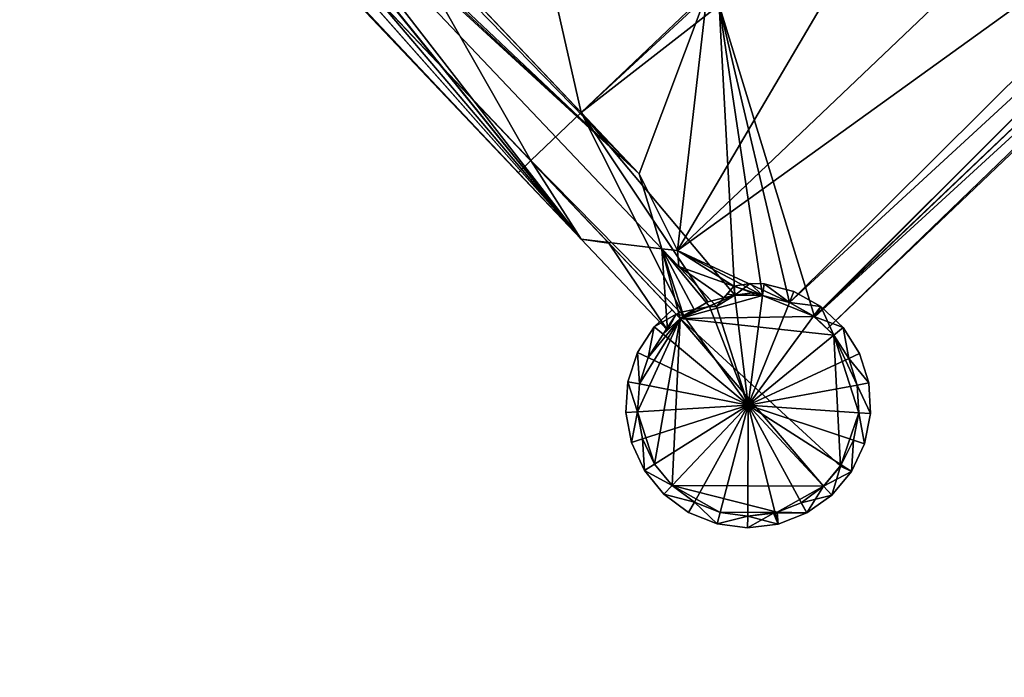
# Model space of a CAD drawing. Header units: inches. Extents: x 2523744 to 2528136, y 1148995 to 1152010.
# Tile 199 of 256: x 2527669 to 2527711, y 1150995 to 1151023. Entities that reach past the tile are written whole.
import ezdxf

# ---------------------------------------------------------------- set-up
doc = ezdxf.new("R2010")
doc.units = ezdxf.units.IN
doc.header["$MEASUREMENT"] = 0
doc.layers.add('Gebaeude Einzelhaus', color=10, linetype='Continuous')
doc.layers.add('Turm', color=10, linetype='Continuous')

msp = doc.modelspace()

# ---------------------------------------------------------------- meshes
at = {"layer": 'Gebaeude Einzelhaus'}
mesh = msp.add_polyface(dxfattribs=at)
corners = [(2527690.516, 1151033.299, 370.526), (2527698.744, 1151024.532, 370.526), (2527685.018, 1151028.142, 370.526), (2527690.516, 1151033.299, 381.494), (2527698.744, 1151024.532, 377.966), (2527690.516, 1151033.299, 377.966), (2527698.744, 1151024.532, 381.85), (2527690.061, 1151033.783, 381.853), (2527679.919, 1151034.709, 370.526), (2527690.003, 1151033.845, 370.526), (2527680.071, 1151034.088, 370.526), (2527680.064, 1151033.368, 370.526), (2527690.003, 1151033.845, 381.853), (2527690.003, 1151033.845, 381.899), (2527690.003, 1151033.845, 377.966), (2527680.06, 1151032.896, 370.526), (2527679.75, 1151031.745, 370.526), (2527679.123, 1151030.664, 370.526), (2527678.814, 1151030.346, 370.526), (2527680.064, 1151033.368, 385.48), (2527680.064, 1151033.368, 389.375), (2527693.329, 1151019.374, 387.479), (2527679.039, 1151030.108, 390.009), (2527678.814, 1151030.346, 390.009), (2527678.471, 1151037.104, 370.526), (2527678.471, 1151037.104, 389.935), (2527678.74, 1151037.356, 389.935), (2527690.55, 1151034.358, 381.494), (2527699.796, 1151024.498, 381.494), (2527680.066, 1151033.499, 385.437), (2527693.329, 1151019.374, 385.432), (2527680.071, 1151034.088, 385.667), (2527679.919, 1151034.709, 385.968), (2527678.336, 1151029.854, 389.579), (2527678.28, 1151029.819, 389.538), (2527679.662, 1151031.781, 390.812), (2527695.825, 1151016.74, 389.375), (2527679.791, 1151031.899, 390.63), (2527680.06, 1151032.896, 389.715), (2527677.842, 1151037.542, 389.435), (2527678.415, 1151037.165, 389.88)]
mesh.append_faces([[corners[k] for k in face] for face in [(12, 27, 7), (7, 27, 6), (6, 27, 28), (12, 7, 27), (27, 6, 28), (6, 27, 7), (19, 7, 29), (19, 30, 7), (7, 31, 29), (7, 32, 31), (22, 33, 23), (22, 34, 33), (35, 36, 37), (37, 36, 38), (38, 36, 20), (39, 26, 40), (40, 26, 25)]], dxfattribs={"color": 13})
mesh.append_faces([[corners[k] for k in face] for face in [(0, 1, 2), (3, 4, 5), (3, 6, 4), (3, 7, 6), (8, 9, 10), (10, 9, 11), (11, 9, 2), (2, 9, 0), (7, 12, 13), (7, 3, 12), (12, 3, 14), (14, 3, 5), (2, 15, 11), (2, 16, 15), (2, 17, 16), (2, 18, 17), (19, 20, 21), (18, 22, 23), (24, 25, 26)]], dxfattribs={"color": 41})
mesh = msp.add_polyface(dxfattribs=at)
corners = [(2527700.761, 1151011.533, 389.375), (2527700.761, 1151011.533, 389.302), (2527700.665, 1151011.634, 389.375), (2527699.926, 1151011.538, 370.526), (2527699.253, 1151023.981, 370.526), (2527701.12, 1151011.531, 370.526), (2527702.274, 1151011.23, 370.526), (2527703.347, 1151010.616, 370.526), (2527723.985, 1151030.276, 370.526), (2527711.17, 1151035.334, 381.916), (2527699.253, 1151023.981, 381.853), (2527699.253, 1151023.981, 387.871), (2527711.17, 1151035.334, 377.966), (2527699.253, 1151023.981, 377.966), (2527723.985, 1151030.276, 388.023), (2527703.347, 1151010.616, 388.024), (2527698.818, 1151024.453, 381.85), (2527699.796, 1151024.498, 381.494), (2527698.744, 1151024.532, 381.85), (2527699.461, 1151011.42, 390.435), (2527699.926, 1151011.538, 390), (2527699.88, 1151011.918, 389.765), (2527711.17, 1151035.334, 387.871), (2527698.818, 1151024.453, 387.536), (2527710.657, 1151035.881, 387.479), (2527698.744, 1151024.532, 387.479), (2527703.891, 1151010.099, 387.632), (2527724.316, 1151029.815, 387.73), (2527724.46, 1151029.693, 387.632), (2527703.361, 1151010.608, 388.015), (2527723.578, 1151030.844, 388.385), (2527723.154, 1151031.97, 388.964), (2527702.274, 1151011.23, 388.642), (2527701.12, 1151011.531, 389.172), (2527697.473, 1151013.453, 391.213), (2527721.938, 1151036.759, 391.213)]
mesh.append_faces([[corners[k] for k in face] for face in [(16, 17, 10), (17, 16, 10), (17, 18, 16), (19, 20, 21), (21, 20, 2), (2, 20, 0), (22, 11, 23), (24, 23, 25), (26, 27, 28), (26, 29, 27), (27, 29, 14), (14, 29, 15), (27, 26, 28), (30, 29, 14), (14, 29, 27), (27, 29, 26), (30, 15, 29), (31, 32, 30), (30, 32, 15), (33, 2, 1), (33, 21, 2), (31, 34, 32), (32, 34, 33), (33, 34, 21), (31, 35, 34), (25, 34, 24), (24, 34, 35)]], dxfattribs={"color": 13})
mesh.append_faces([[corners[k] for k in face] for face in [(0, 1, 2), (3, 4, 5), (5, 4, 6), (6, 4, 7), (7, 4, 8), (9, 10, 11), (12, 13, 10), (8, 14, 7), (7, 14, 15)]], dxfattribs={"color": 41})
mesh = msp.add_polyface(dxfattribs=at)
corners = [(2527685.018, 1151028.142, 370.526), (2527698.744, 1151024.532, 370.526), (2527693.329, 1151019.374, 370.526), (2527691.166, 1151017.313, 370.526), (2527678.814, 1151030.346, 370.526), (2527680.064, 1151033.368, 385.48), (2527693.329, 1151019.374, 387.479), (2527693.329, 1151019.374, 385.432), (2527680.064, 1151033.368, 389.375), (2527695.825, 1151016.74, 389.375), (2527691.166, 1151017.313, 387.479), (2527679.039, 1151030.108, 390.009), (2527694.495, 1151013.8, 390.008), (2527699.253, 1151023.981, 370.526), (2527699.926, 1151011.538, 370.526), (2527698.818, 1151024.453, 370.526), (2527698.744, 1151024.532, 387.479), (2527698.744, 1151024.532, 381.85), (2527698.793, 1151024.48, 377.966), (2527698.744, 1151024.532, 377.966), (2527698.818, 1151024.453, 381.85), (2527698.818, 1151024.453, 377.966), (2527698.818, 1151024.453, 387.536), (2527699.253, 1151023.981, 381.853), (2527699.253, 1151023.981, 387.871), (2527699.253, 1151023.981, 377.966), (2527699.796, 1151024.498, 381.494), (2527690.061, 1151033.783, 381.853), (2527693.333, 1151013.936, 389.538), (2527678.28, 1151029.819, 389.538), (2527678.336, 1151029.854, 389.579), (2527678.814, 1151030.346, 390.009), (2527679.123, 1151030.664, 390.287), (2527679.41, 1151031.158, 390.631), (2527679.422, 1151031.179, 390.645), (2527679.552, 1151031.72, 390.938), (2527696.792, 1151013.532, 390.938), (2527679.662, 1151031.781, 390.812), (2527697.473, 1151013.453, 391.213)]
mesh.append_faces([[corners[k] for k in face] for face in [(17, 26, 20), (27, 7, 17), (12, 28, 11), (11, 28, 29), (28, 30, 29), (28, 31, 30), (28, 32, 31), (28, 33, 32), (28, 34, 33), (28, 35, 34), (28, 36, 35), (35, 9, 37), (35, 36, 9), (16, 9, 38), (16, 6, 9)]], dxfattribs={"color": 13})
mesh.append_faces([[corners[k] for k in face] for face in [(0, 1, 2), (0, 3, 4), (0, 2, 3), (5, 6, 7), (6, 8, 9), (3, 10, 4), (4, 10, 11), (11, 10, 12), (2, 13, 14), (2, 15, 13), (2, 1, 15), (6, 16, 7), (7, 16, 17), (17, 18, 19), (17, 20, 18), (18, 20, 21), (17, 16, 20), (20, 16, 22), (23, 22, 24), (23, 20, 22), (23, 25, 20), (20, 25, 21)]], dxfattribs={"color": 41})
mesh = msp.add_polyface(dxfattribs=at)
corners = [(2527694.518, 1151013.776, 390.008), (2527697.585, 1151010.54, 390), (2527697.414, 1151010.721, 390.008), (2527697.585, 1151010.54, 390.008), (2527693.329, 1151019.374, 370.526), (2527697.724, 1151010.67, 370.526), (2527691.166, 1151017.313, 370.526), (2527697.585, 1151010.54, 370.526), (2527698.771, 1151011.246, 370.526), (2527699.926, 1151011.538, 370.526), (2527691.166, 1151017.313, 387.479), (2527694.495, 1151013.8, 390.008), (2527693.333, 1151013.936, 389.538), (2527697.037, 1151010.029, 389.538), (2527696.792, 1151013.532, 390.938), (2527698.846, 1151011.051, 390.802), (2527699.147, 1151011.047, 390.938), (2527698.18, 1151010.92, 390.443), (2527697.724, 1151010.67, 390.127), (2527699.461, 1151011.42, 390.435), (2527697.52, 1151012.766, 390.936), (2527699.88, 1151011.918, 389.765), (2527690.623, 1151016.796, 387.479), (2527697.037, 1151010.03, 389.53), (2527697.473, 1151013.453, 391.213), (2527695.825, 1151016.74, 389.375)]
mesh.append_faces([[corners[k] for k in face] for face in [(0, 12, 11), (2, 13, 0), (0, 13, 12), (2, 3, 13), (14, 15, 16), (14, 17, 15), (14, 18, 17), (14, 3, 18), (12, 13, 14), (14, 13, 3), (19, 20, 16), (19, 21, 20), (14, 16, 20), (22, 10, 12), (12, 10, 11), (23, 0, 1), (23, 12, 0), (0, 12, 11), (21, 24, 20), (11, 10, 12), (12, 10, 22), (24, 25, 14), (0, 23, 1), (0, 12, 23), (0, 11, 12), (20, 24, 14)]], dxfattribs={"color": 13})
mesh.append_faces([[corners[k] for k in face] for face in [(0, 1, 2), (2, 1, 3), (4, 5, 6), (6, 5, 7), (4, 8, 5), (4, 9, 8), (0, 7, 1), (0, 10, 7), (7, 10, 6), (0, 11, 10)]], dxfattribs={"color": 41})
mesh = msp.add_polyface(dxfattribs=at)
corners = [(2527620.759, 1151015.095, 382.599), (2527624.65, 1151012.532, 381.887), (2527620.755, 1151016.533, 381.887), (2527623.934, 1151011.835, 382.598), (2527623.803, 1151006.956, 385.087), (2527620.793, 1151003.601, 388.287), (2527623.919, 1151011.82, 382.613), (2527628.624, 1151006.97, 382.622), (2527672.58, 1150950.41, 388.287), (2527676.289, 1150951.109, 386.049), (2527684.067, 1150950.07, 382.599), (2527676.402, 1150957.945, 382.598), (2527683.87, 1150951.707, 381.887), (2527685.505, 1150950.028, 381.887), (2527683.155, 1150951.011, 382.597), (2527677.124, 1150958.636, 381.887), (2527676.408, 1150957.939, 382.598), (2527629.364, 1151007.69, 381.887), (2527628.649, 1151006.993, 382.598), (2527672.709, 1150939.035, 382.611), (2527672.725, 1150937.585, 381.887), (2527609.425, 1151004.035, 382.611), (2527607.976, 1151004.09, 381.887), (2527683.154, 1150951.01, 382.598), (2527672.744, 1150938.999, 382.576), (2527684.091, 1150950.046, 382.575), (2527623.92, 1151011.849, 382.598), (2527675.841, 1150958.534, 382.592), (2527628.671, 1151006.97, 382.598), (2527620.736, 1151015.119, 382.576), (2527609.39, 1151004.071, 382.576), (2527687.257, 1150955.007, 381.887), (2527688.894, 1150953.326, 381.887), (2527688.886, 1150954.767, 382.618), (2527687.954, 1150955.684, 382.597), (2527688.845, 1150962.44, 386.509), (2527687.948, 1150962.461, 386.049), (2527681.214, 1150962.618, 382.603), (2527679.814, 1150962.651, 381.887), (2527680.512, 1150961.934, 381.887), (2527689.476, 1150970.663, 382.603), (2527711.129, 1150984.135, 386.509), (2527711.154, 1150991.74, 382.618), (2527689.477, 1150970.662, 382.604), (2527711.159, 1150993.169, 381.887), (2527684.233, 1150966.953, 381.887), (2527681.949, 1150962.601, 382.979), (2527718.798, 1150983.89, 382.618), (2527720.238, 1150983.844, 381.887), (2527711.14, 1150991.755, 382.603), (2527687.974, 1150955.704, 382.618), (2527688.913, 1150954.74, 382.591), (2527718.824, 1150983.863, 382.591), (2527683.851, 1150950.293, 381.887), (2527688.672, 1150954.988, 381.887), (2527687.974, 1150955.704, 382.597), (2527687.948, 1150962.46, 386.049), (2527675.841, 1150958.534, 382.015), (2527675.716, 1150958.662, 381.887), (2527676.404, 1150958.05, 382.545), (2527683.154, 1150951.01, 382.597), (2527676.408, 1150957.939, 382.604), (2527677.124, 1150958.636, 377.869), (2527676.408, 1150957.939, 377.869), (2527677.124, 1150958.636, 377.769), (2527676.408, 1150957.939, 370.526), (2527676.408, 1150957.939, 377.769), (2527677.124, 1150958.636, 370.526), (2527675.841, 1150958.534, 377.869), (2527675.841, 1150958.534, 370.526), (2527675.841, 1150958.534, 377.769), (2527623.237, 1151012.55, 378.707), (2527623.237, 1151012.55, 378.607), (2527622.47, 1151013.338, 370.526), (2527623.934, 1151011.835, 378.707), (2527623.934, 1151011.835, 370.526), (2527623.934, 1151011.835, 378.607), (2527650.645, 1150984.407, 377.769), (2527628.649, 1151006.993, 370.526), (2527628.649, 1151006.993, 378.607), (2527650.645, 1150984.407, 377.869), (2527650.667, 1150984.384, 378.607), (2527650.667, 1150984.384, 378.707), (2527628.649, 1151006.993, 378.707), (2527620.736, 1151015.119, 370.526), (2527609.39, 1151004.071, 370.526), (2527672.744, 1150938.999, 370.526), (2527684.091, 1150950.046, 370.526), (2527683.154, 1150951.01, 370.526), (2527683.87, 1150951.707, 370.526), (2527687.264, 1150955.013, 370.526), (2527687.257, 1150955.007, 370.526), (2527687.974, 1150955.704, 370.526), (2527688.913, 1150954.74, 370.526), (2527718.824, 1150983.863, 370.526), (2527714.763, 1150988.034, 370.526), (2527711.14, 1150991.755, 370.526), (2527710.852, 1150991.474, 377.944), (2527710.852, 1150991.474, 378.044), (2527689.476, 1150970.663, 370.526), (2527681.284, 1150962.687, 377.974), (2527680.512, 1150961.934, 370.526), (2527689.476, 1150970.663, 377.966), (2527681.285, 1150962.686, 378.074), (2527689.476, 1150970.663, 378.065), (2527678.932, 1150960.397, 377.769), (2527678.932, 1150960.397, 377.869)]
mesh.append_faces([[corners[k] for k in face] for face in [(11, 38, 61), (61, 38, 37), (11, 57, 38), (38, 57, 58), (34, 53, 60), (55, 54, 34), (34, 54, 53), (40, 37, 43), (46, 9, 56), (37, 11, 46), (46, 11, 9), (37, 59, 11), (37, 38, 59), (59, 38, 57), (57, 38, 58), (14, 56, 9), (14, 34, 56), (34, 54, 55), (14, 53, 34), (34, 53, 54), (42, 49, 44), (47, 48, 52), (48, 47, 44), (44, 47, 42), (32, 33, 51), (32, 51, 48), (48, 51, 52), (33, 34, 50), (33, 31, 34), (33, 32, 31), (45, 37, 38), (45, 40, 37), (40, 49, 43), (45, 44, 40), (40, 44, 49), (37, 39, 38), (47, 42, 41), (47, 44, 42), (47, 48, 44), (47, 32, 48), (41, 33, 47), (47, 33, 32), (41, 35, 33), (35, 43, 36), (36, 43, 46), (37, 46, 43), (37, 43, 40), (40, 45, 37), (37, 45, 38), (40, 44, 45), (40, 42, 44), (35, 41, 43), (43, 41, 40), (40, 41, 42), (37, 38, 39), (34, 35, 36), (31, 33, 34), (34, 33, 35), (31, 32, 33), (19, 24, 20), (30, 21, 22), (22, 21, 20), (20, 21, 19), (0, 29, 2), (2, 29, 22), (22, 29, 30), (11, 15, 16), (17, 28, 18), (11, 27, 15), (15, 27, 17), (17, 27, 28), (26, 1, 3), (26, 0, 1), (1, 0, 2), (25, 10, 13), (20, 25, 13), (20, 24, 25), (13, 10, 12), (12, 10, 23), (21, 19, 5), (5, 19, 8), (21, 20, 19), (21, 22, 20), (21, 0, 22), (22, 0, 2), (21, 5, 0), (10, 20, 13), (10, 19, 20), (10, 8, 19), (7, 11, 18), (18, 11, 17), (17, 11, 15), (15, 11, 16), (9, 10, 14), (14, 10, 12), (12, 10, 13), (7, 8, 11), (11, 8, 9), (9, 8, 10), (4, 5, 7), (7, 5, 8), (3, 0, 6), (6, 0, 4), (4, 0, 5), (3, 1, 0), (0, 1, 2)]], dxfattribs={"color": 13})
mesh.append_faces([[corners[k] for k in face] for face in [(101, 91, 67), (67, 91, 89), (61, 16, 11), (15, 106, 62), (105, 67, 64), (105, 101, 67), (15, 39, 106), (106, 39, 105), (105, 39, 101), (15, 37, 39), (15, 61, 37), (15, 16, 61), (34, 12, 31), (31, 12, 91), (91, 12, 89), (34, 60, 12), (92, 99, 93), (93, 99, 94), (94, 99, 95), (95, 99, 96), (90, 101, 92), (92, 101, 99), (90, 91, 101), (104, 40, 98), (40, 104, 103), (103, 37, 40), (100, 39, 103), (103, 39, 37), (100, 101, 39), (97, 99, 102), (102, 99, 100), (100, 99, 101), (97, 96, 99), (98, 49, 97), (49, 98, 40), (97, 49, 96), (49, 95, 96), (49, 42, 95), (42, 47, 95), (52, 94, 95), (47, 52, 95), (52, 51, 94), (94, 51, 93), (51, 33, 93), (55, 33, 50), (55, 93, 33), (55, 92, 93), (34, 55, 50), (34, 31, 55), (55, 31, 92), (92, 31, 90), (90, 31, 91), (78, 85, 75), (75, 85, 73), (73, 85, 84), (86, 88, 87), (88, 67, 89), (86, 65, 88), (88, 65, 67), (78, 69, 85), (85, 69, 86), (86, 69, 65), (23, 88, 12), (12, 88, 89), (87, 88, 25), (25, 88, 23), (10, 25, 23), (25, 86, 87), (25, 24, 86), (21, 86, 19), (19, 86, 24), (21, 85, 86), (21, 30, 85), (30, 29, 85), (85, 29, 84), (29, 73, 84), (29, 0, 73), (69, 77, 70), (28, 83, 18), (68, 82, 57), (57, 82, 27), (27, 82, 28), (28, 82, 83), (80, 81, 68), (68, 81, 82), (77, 79, 80), (80, 79, 81), (69, 78, 77), (77, 78, 79), (73, 72, 75), (75, 72, 76), (71, 26, 74), (74, 26, 3), (73, 0, 72), (72, 0, 71), (71, 0, 26), (65, 69, 66), (66, 69, 70), (11, 57, 27), (57, 63, 68), (11, 16, 57), (57, 16, 63), (67, 65, 64), (64, 65, 66), (15, 63, 16), (15, 62, 63)]], dxfattribs={"color": 41})
at = {"layer": 'Turm'}
mesh = msp.add_polyface(dxfattribs=at)
corners = [(2527703.738, 1151003.333, 390.447), (2527704.086, 1151002.959, 389.554), (2527704.931, 1151003.971, 389.554), (2527704.495, 1151004.251, 390.46), (2527700.501, 1151006.813, 398.761), (2527703.015, 1151002.188, 389.554), (2527705.499, 1151005.163, 389.554), (2527705.02, 1151005.32, 390.436), (2527705.25, 1151006.491, 390.436), (2527705.753, 1151006.458, 389.554), (2527705.181, 1151007.681, 390.435), (2527705.676, 1151007.774, 389.554), (2527704.817, 1151008.819, 390.434), (2527705.274, 1151009.031, 389.554), (2527704.573, 1151010.149, 389.554), (2527704.176, 1151009.825, 390.45), (2527703.615, 1151011.056, 389.554), (2527703.308, 1151010.638, 390.461), (2527702.461, 1151011.698, 389.554), (2527702.274, 1151011.23, 390.435), (2527701.185, 1151012.031, 389.554), (2527701.12, 1151011.531, 390.436), (2527700.588, 1151012.034, 389.554), (2527699.926, 1151011.538, 390.435), (2527699.88, 1151011.918, 389.765), (2527699.596, 1151011.582, 390.218), (2527699.461, 1151011.42, 390.435), (2527699.147, 1151011.047, 390.938), (2527698.846, 1151011.051, 390.802), (2527698.18, 1151010.92, 390.443), (2527697.622, 1151010.812, 390.142), (2527697.724, 1151010.67, 390.448), (2527697.414, 1151010.721, 390.008), (2527696.461, 1151010.186, 389.554), (2527696.854, 1151009.858, 390.448), (2527697.236, 1151010.908, 389.554), (2527696.204, 1151008.859, 390.435), (2527695.749, 1151009.075, 389.554), (2527695.83, 1151007.726, 390.436), (2527695.335, 1151007.823, 389.554), (2527695.246, 1151006.506, 389.554), (2527695.749, 1151006.535, 390.435), (2527695.488, 1151005.209, 389.554), (2527695.968, 1151005.364, 390.436), (2527696.044, 1151004.013, 389.554), (2527696.477, 1151004.285, 390.449), (2527696.88, 1151002.993, 389.554), (2527697.231, 1151003.364, 390.447), (2527698.189, 1151002.651, 390.435), (2527697.944, 1151002.211, 389.554), (2527699.168, 1151001.72, 389.554), (2527699.295, 1151002.208, 390.436), (2527700.479, 1151002.053, 390.435), (2527700.476, 1151001.549, 389.554), (2527701.786, 1151001.708, 389.554), (2527701.662, 1151002.2, 390.442), (2527704.468, 1151004.196, 390.435), (2527702.773, 1151002.63, 390.435), (2527703.361, 1151010.608, 390.436), (2527696.854, 1151009.859, 390.448), (2527701.588, 1151002.181, 390.424), (2527701.738, 1151002.22, 390.426), (2527701.738, 1151002.22, 370.526), (2527701.588, 1151002.181, 370.526), (2527702.773, 1151002.63, 370.526), (2527703.739, 1151003.334, 370.526), (2527704.468, 1151004.196, 370.526), (2527705.02, 1151005.32, 370.526), (2527705.25, 1151006.491, 370.526), (2527705.181, 1151007.681, 370.526), (2527704.818, 1151008.818, 370.526), (2527704.176, 1151009.825, 370.526), (2527703.361, 1151010.608, 388.015), (2527703.361, 1151010.608, 370.526), (2527703.347, 1151010.616, 388.024), (2527702.274, 1151011.23, 388.642), (2527703.347, 1151010.616, 370.526), (2527701.12, 1151011.531, 389.172), (2527700.761, 1151011.533, 389.375), (2527699.926, 1151011.538, 390), (2527700.761, 1151011.533, 389.302), (2527697.724, 1151010.67, 390.127), (2527697.585, 1151010.54, 390), (2527697.585, 1151010.54, 370.526), (2527696.854, 1151009.859, 370.526), (2527697.585, 1151010.54, 390.008), (2527696.204, 1151008.859, 370.526), (2527695.83, 1151007.726, 370.526), (2527695.749, 1151006.535, 370.526), (2527695.968, 1151005.364, 370.526), (2527696.478, 1151004.284, 370.526), (2527697.231, 1151003.364, 370.526), (2527700.479, 1151002.053, 370.526), (2527698.189, 1151002.651, 370.526), (2527699.295, 1151002.208, 370.526), (2527697.724, 1151010.67, 370.526), (2527698.771, 1151011.246, 370.526), (2527699.926, 1151011.538, 370.526), (2527701.12, 1151011.531, 370.526), (2527702.274, 1151011.23, 370.526)]
mesh.append_faces([[corners[k] for k in face] for face in [(60, 55, 54), (54, 61, 5), (5, 61, 57), (54, 55, 61), (53, 60, 54), (53, 52, 60), (51, 52, 50), (50, 52, 53), (49, 48, 50), (50, 48, 51), (46, 48, 49), (46, 47, 48), (45, 47, 44), (44, 47, 46), (43, 44, 42), (43, 45, 44), (40, 41, 42), (42, 41, 43), (41, 39, 38), (41, 40, 39), (37, 38, 39), (37, 36, 38), (59, 36, 33), (33, 36, 37), (31, 32, 30), (32, 33, 35), (31, 59, 32), (32, 59, 33), (31, 30, 29), (24, 23, 25), (25, 23, 26), (22, 23, 24), (20, 21, 22), (22, 21, 23), (18, 19, 20), (20, 19, 21), (17, 16, 58), (16, 19, 18), (16, 17, 19), (15, 58, 14), (14, 58, 16), (12, 14, 13), (12, 15, 14), (11, 12, 13), (11, 10, 12), (9, 10, 11), (9, 8, 10), (6, 8, 9), (6, 7, 8), (3, 2, 56), (2, 7, 6), (2, 3, 7), (57, 1, 5), (57, 0, 1), (0, 56, 1), (1, 56, 2), (55, 5, 4), (55, 54, 5), (52, 55, 4), (52, 54, 55), (52, 53, 54), (51, 52, 4), (51, 50, 52), (52, 50, 53), (48, 51, 4), (49, 50, 48), (48, 50, 51), (47, 48, 4), (47, 46, 48), (48, 46, 49), (44, 47, 45), (45, 47, 4), (44, 46, 47), (43, 45, 4), (43, 44, 45), (43, 42, 44), (41, 43, 4), (40, 42, 41), (41, 42, 43), (39, 41, 38), (38, 41, 4), (39, 40, 41), (36, 38, 4), (36, 37, 38), (38, 37, 39), (34, 36, 4), (34, 33, 36), (36, 33, 37), (32, 31, 30), (32, 34, 31), (31, 34, 4), (35, 33, 32), (32, 33, 34), (29, 31, 28), (28, 31, 4), (29, 30, 31), (23, 27, 4), (4, 27, 28), (23, 26, 27), (23, 25, 26), (23, 24, 25), (21, 23, 4), (21, 22, 23), (23, 22, 24), (21, 20, 22), (19, 21, 4), (19, 20, 21), (19, 18, 20), (16, 19, 17), (17, 19, 4), (16, 18, 19), (15, 17, 4), (15, 16, 17), (15, 14, 16), (12, 15, 4), (12, 14, 15), (12, 13, 14), (10, 12, 4), (10, 11, 12), (12, 11, 13), (8, 10, 4), (8, 9, 10), (10, 9, 11), (7, 8, 4), (7, 6, 8), (8, 6, 9), (2, 7, 3), (3, 7, 4), (2, 6, 7), (4, 5, 0), (0, 5, 1), (0, 3, 4), (0, 2, 3), (0, 1, 2)]], dxfattribs={"color": 13})
mesh.append_faces([[corners[k] for k in face] for face in [(83, 86, 84), (83, 87, 86), (83, 88, 87), (83, 90, 88), (88, 90, 89), (83, 91, 90), (91, 94, 93), (91, 62, 94), (94, 62, 92), (92, 62, 63), (83, 65, 91), (91, 65, 62), (62, 65, 64), (83, 66, 65), (66, 68, 67), (83, 71, 66), (66, 71, 68), (68, 71, 69), (69, 71, 70), (83, 76, 71), (71, 76, 73), (83, 98, 76), (76, 98, 99), (83, 97, 98), (83, 96, 97), (83, 95, 96), (51, 94, 52), (52, 94, 92), (51, 48, 94), (94, 48, 93), (48, 91, 93), (48, 47, 91), (60, 92, 63), (60, 52, 92), (47, 90, 91), (47, 45, 90), (45, 43, 90), (90, 43, 89), (43, 41, 89), (89, 41, 88), (41, 87, 88), (41, 38, 87), (38, 36, 87), (87, 36, 86), (59, 84, 36), (36, 84, 86), (85, 31, 81), (82, 59, 85), (85, 59, 31), (82, 84, 59), (82, 83, 84), (31, 29, 81), (79, 26, 23), (78, 77, 80), (23, 21, 79), (79, 21, 78), (78, 21, 77), (77, 19, 75), (77, 21, 19), (74, 72, 76), (76, 72, 73), (19, 58, 75), (75, 58, 74), (74, 58, 72), (17, 58, 19), (72, 71, 73), (72, 15, 71), (72, 58, 15), (12, 71, 15), (12, 70, 71), (12, 69, 70), (12, 10, 69), (10, 68, 69), (10, 8, 68), (8, 7, 68), (68, 7, 67), (3, 56, 7), (7, 56, 67), (67, 56, 66), (56, 65, 66), (56, 0, 65), (0, 57, 65), (65, 57, 64), (57, 61, 64), (64, 61, 62), (61, 60, 62), (62, 60, 63), (55, 60, 61)]], dxfattribs={"color": 41})

doc.saveas('drawing.dxf')
